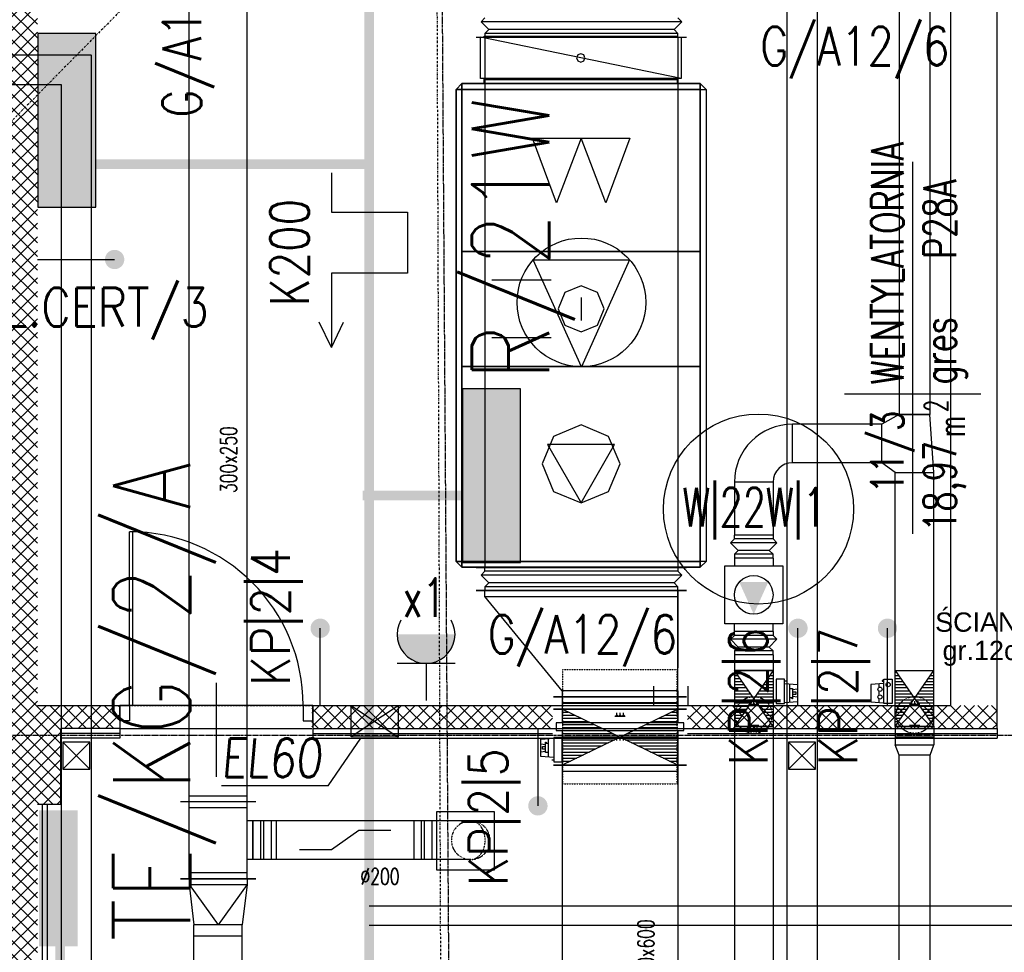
# Model space of a CAD drawing. Header units: inches. Extents: x -145354 to -97635, y 38777 to 78670.
# Tile 187 of 231: x -139181 to -138671, y 68956 to 69439. Entities that reach past the tile are written whole.
import ezdxf
from ezdxf.enums import TextEntityAlignment as Align

# ---------------------------------------------------------------- set-up
doc = ezdxf.new("R2010")
doc.units = ezdxf.units.IN
doc.header["$MEASUREMENT"] = 0
for name, pattern in [('CENTER', [2, 1.25, -0.25, 0.25, -0.25]), ('DASHDOT', [1, 0.5, -0.25, 0, -0.25]), ('DASHED', [0.75, 0.5, -0.25]), ('DASHED2', [0.375, 0.25, -0.125]), ('HIDDEN', [0.375, 0.25, -0.125])]:
    doc.linetypes.add(name, pattern=pattern)
doc.layers.get('0').update_dxf_attribs({"color": 101})
for name, color, linetype in [('Drz---drzwi', 5, 'Continuous'), ('E-OPIS_POM', 6, 'Continuous'), ('E35', 6, 'Continuous'), ('E50', 3, 'Continuous'), ('E50_kor', 3, 'Continuous'), ('E90_kor', 6, 'Continuous'), ('E_kp', 6, 'Continuous'), ('E_kp_opis', 6, 'Continuous'), ('Ins-went', 141, 'Continuous'), ('Os-osie glowne', 8, 'CENTER'), ('Sc-cegla pelna', 32, 'Continuous'), ('Sc-drewno', 22, 'Continuous'), ('Sc-izolacja term-obrys', 132, 'Continuous'), ('Sc-izolacja term-styropian', 151, 'STYROPIAN-KA'), ('Sc-nad', 5, 'DASHED2'), ('W-idok nad', 5, 'DASHED2'), ('W-otwor-strop', 126, 'Continuous'), ('wiezba_istn', 135, 'Continuous')]:
    doc.layers.add(name, color=color, linetype=linetype)
doc.layers.add('ha_sc_proj', color=251, linetype='Continuous', lineweight=13)
doc.styles.add('KA wymiar', font='romans.shx', dxfattribs={"width": 0.6})
doc.styles.add('ROMANS', font='romans', dxfattribs={"width": 0.85})
doc.styles.add('tab-bud$0$ROMANS', font='romans', dxfattribs={"width": 0.7})
doc.styles.add('TYTUL2', font='ARIAL.TTF')
doc.linetypes.add('BATTING', pattern='A,0.0001,-0.1,[134,ltypeshp.shx,S=0.1,R=0,X=-0.1,Y=0],-0.2,[134,ltypeshp.shx,S=0.1,R=180,X=0.1,Y=0],-0.1', length=0.4001)
doc.linetypes.add('STYROPIAN-KA', pattern='A,0.0001,-0.1,[135,ltypeshp.shx,S=0.1,R=0,X=-0.1,Y=0],0,[135,ltypeshp.shx,S=0.1,R=180,X=0.1,Y=0],-0.1', length=0.2001)
pattern_1 = [(45, (367.1234, 7e-06), (-3.5355339, 3.5355339), []), (135, (367.1234, 7e-06), (-3.5355339, -3.5355339), [])]

# ---------------------------------------------------------------- blocks, each defined once
blk = doc.blocks.new('pow')
for p, q in [((0, 0.5229), (0, -0.5229)), ((-1.0753, 0), (1.7797, 0))]:
    blk.add_line(p, q)
at = {"style": 'KA wymiar', "width": 0.6}
for s, height, p in [('2', 0.18, (-0.1392, -0.2698)), ('m', 0.21, (-0.3332, -0.401))]:
    blk.add_text(s, height=height, dxfattribs=at).set_placement(p)
at = {"style": 'KA wymiar'}
for tag, width, p in [('01', 0.7, (-0.1311, 0.0844)), ('000.00', 0.6, (-0.3636, -0.401))]:
    blk.add_attdef(tag, text='', height=0.3, dxfattribs=dict(at, width=width)).set_placement(p, align=Align.RIGHT)
blk.add_attdef('POMIESZCZENIE', (0.0709, 0.0844), '', height=0.3, dxfattribs=at)
at = {"style": 'KA wymiar', "width": 0.8}
blk.add_attdef('POSADZKA', (0.0709, -0.401), '', height=0.3, dxfattribs=at)
blk = doc.blocks.new('g2')
at = {"layer": 'E35'}
blk.add_line((15, 19.27), (-15, 19.27), dxfattribs=at)
blk.add_arc((0, 34.27), 15, 150, 30, dxfattribs=at)
at = {"layer": 'E50'}
blk.add_line((0, 19.27), (0, 0), dxfattribs=at)
blk = doc.blocks.new('_0630_DRZWI_90')
at = {"ltscale": 7}
for p, q in [((5, 8), (5, 98)), ((6.8, 8), (6.8, 97.98))]:
    blk.add_line(p, q, dxfattribs=at)
at = {"ltscale": 25}
for p, q in [((50, 19.7), (50, -28.9)), ((5, 8), (0, 8)), ((0, 8), (5, 8)), ((0, 0), (0, 8)), ((95, 8), (5, 8)), ((5, 8), (5, 0)), ((95, 8), (95, 0)), ((100, 8), (95, 8)), ((100, 0), (100, 8)), ((5, 0), (0, 0)), ((5, 0), (0, 0)), ((95, 0), (100, 0)), ((95, 0), (100, 0))]:
    blk.add_line(p, q, dxfattribs=at)
at = {"ltscale": 7}
blk.add_arc((5, 8), 90, 0, 90, dxfattribs=at)
blk = doc.blocks.new('*U2421')
at = {"linetype": 'Continuous'}
h = blk.add_hatch(dxfattribs=at)
h.set_pattern_fill('LINE', color=4, scale=127, angle=90, style=0)
h.paths.add_polyline_path([(-145, -300), (145, -300), (-145, 300), (145, 300)])
at = {"color": 1, "linetype": 'Continuous', "lineweight": -2}
for p, q in [((-145, -345), (-145, 345)), ((145, 345), (145, -345)), ((-110, 18), (-126.028, 18)), ((-110, 1), (-126.028, 1)), ((-110, 18), (-114.916, 22.916)), ((-110, 18), (-114.916, 13.084)), ((-110, 1), (-114.916, 5.916)), ((-110, 1), (-114.916, -3.916)), ((-110, -26.5), (-110, 26.776)), ((0, 26.5), (0, -26.776)), ((0, 16), (4.916, 20.916)), ((0, 16), (16.028, 16)), ((0, 16), (4.916, 11.084)), ((0, -1), (4.916, 3.916)), ((-110, -16), (-126.028, -16)), ((-110, -16), (-114.916, -11.084)), ((-110, -16), (-114.916, -20.916)), ((0, -1), (16.028, -1)), ((0, -1), (4.916, -5.916)), ((0, -18), (4.916, -13.084)), ((0, -18), (16.028, -18)), ((0, -18), (4.916, -22.916))]:
    blk.add_line(p, q, dxfattribs=at)
at = {"color": 0, "linetype": 'ByBlock', "lineweight": -2}
for p, q in [((-35, 330), (-75, 330)), ((-75, 330), (-75, -330)), ((-35, -330), (-35, 330)), ((-145, 300), (-75, 300)), ((-35, 300), (145, 300)), ((-145, -300), (-75, -300)), ((-35, -300), (145, -300)), ((-75, -330), (-35, -330))]:
    blk.add_line(p, q, dxfattribs=at)
at = {"color": 4, "linetype": 'DASHED'}
for p, q in [((240.5, 295.5), (-350.5, 295.5)), ((-350.5, -295.5), (-350.5, 295.5)), ((240.5, -295.5), (240.5, 295.5)), ((240.5, -295.5), (-350.5, -295.5))]:
    blk.add_line(p, q, dxfattribs=at)
at = {"color": 4, "linetype": 'Continuous'}
for p, q in [((-145, 300), (145, -300)), ((145, 300), (-145, -300)), ((127.5, -300), (1.5, -300)), ((1.5, -300), (1.5, -343)), ((127.5, -343), (127.5, -300)), ((1.5, -343), (127.5, -343)), ((10.5, -410), (4.5, -343)), ((105.5, -343), (99.5, -410)), ((117.5, -352), (117.5, -343)), ((119.5, -352), (117.5, -352)), ((119.5, -343), (119.5, -352)), ((103.082, -370), (6.918, -370)), ((25.079, -385.5), (25.079, -382.5)), ((25.079, -382.5), (31, -382.5)), ((79, -385.5), (25.079, -385.5)), ((31, -382.5), (31, -370)), ((34.979, -410), (38.326, -385.5)), ((48.5, -402), (48.5, -385.5)), ((61.5, -402), (48.5, -402)), ((61.5, -385.5), (61.5, -402)), ((75.021, -410), (71.674, -385.5)), ((79, -370), (79, -385.5)), ((99.5, -410), (10.5, -410))]:
    blk.add_line(p, q, dxfattribs=at)
blk = doc.blocks.new('centrala')
at = {"layer": 'Ins-went'}
for p, q in [((113.6, 2.6), (9.6, 24.1)), ((-3, -3), (0, 0)), ((0, 0), (123.5, 0)), ((123.5, 0), (126.5, -3)), ((-3, -247.5), (-3, -3)), ((126.5, -3), (126.5, -247.5)), ((36.58, -28.17), (86.92, -28.17)), ((49, -61.73), (36.58, -28.17)), ((61.75, -28.17), (49, -61.73)), ((74.5, -61.73), (61.75, -28.17)), ((86.92, -28.17), (74.5, -61.73)), ((46.31, -101.8), (15.44, -101.8)), ((61.75, -110.74), (61.75, -122.66)), ((46.31, -131.6), (15.44, -131.6)), ((79.12, -186.9), (44.38, -186.9)), ((44.38, -186.9), (61.75, -217.2)), ((61.75, -217.2), (79.12, -186.9)), ((0, -250.5), (-3, -247.5)), ((126.5, -247.5), (123.5, -250.5)), ((123.5, -250.5), (0, -250.5))]:
    blk.add_line(p, q, dxfattribs=at)
for points in [[(113.6, 24.1, 0), (113.6, 2.6, 0), (9.6, 2.6, 0), (9.6, 24.1, 0)], [(61.6, 11.2, 0), (63.12, 11.83, 0), (63.75, 13.35, 0), (63.12, 14.87, 0), (61.6, 15.5, 0), (60.08, 14.87, 0), (59.45, 13.35, 0), (60.08, 11.83, 0)], [(-3, -3, 0), (0, -3, 0), (0, 0, 0)], [(0, 0, 0), (0, -3, 0), (123.5, -3, 0), (123.5, 0, 0)], [(123.5, 0, 0), (123.5, -3, 0), (126.5, -3, 0)], [(-3, -247.5, 0), (0, -247.5, 0), (0, -3, 0), (-3, -3, 0)], [(0, -247.5, 0), (123.5, -247.5, 0), (123.5, -3, 0), (0, -3, 0)], [(0, -3, 0), (123.5, -3, 0), (123.5, -86.9, 0), (0, -86.9, 0)], [(126.5, -247.5, 0), (123.5, -247.5, 0), (123.5, -3, 0), (126.5, -3, 0)], [(0, -86.9, 0), (123.5, -86.9, 0), (123.5, -146.5, 0), (0, -146.5, 0)], [(61.75, -128.62, 0), (70.18, -125.13, 0), (73.67, -116.7, 0), (70.18, -108.27, 0), (61.75, -104.78, 0), (53.32, -108.27, 0), (49.83, -116.7, 0), (53.32, -125.13, 0)], [(0, -146.5, 0), (123.5, -146.5, 0), (123.5, -247.5, 0), (0, -247.5, 0)], [(61.75, -217.2, 0), (76.03, -211.28, 0), (81.95, -197, 0), (76.03, -182.72, 0), (61.75, -176.8, 0), (47.47, -182.72, 0), (41.55, -197, 0), (47.47, -211.28, 0)], [(0, -250.5, 0), (0, -247.5, 0), (-3, -247.5, 0)], [(0, -250.5, 0), (123.5, -250.5, 0), (123.5, -247.5, 0), (0, -247.5, 0)], [(126.5, -247.5, 0), (123.5, -247.5, 0), (123.5, -250.5, 0)]]:
    blk.add_polyline3d(points, close=True, dxfattribs=at)
for points in [[(11.6, 24.1, 0), (11.6, 24.6, 0), (111.6, 24.6, 0), (111.6, 24.1, 0)], [(111.6, 2.6, 0), (111.6, 2.1, 0), (11.6, 2.1, 0), (11.6, 2.6, 0)], [(11.6, 0, 0), (11.6, 2.1, 0), (111.6, 2.1, 0), (111.6, 0, 0)], [(111.9, -250.5, 0), (111.9, -252.6, 0), (11.9, -252.6, 0), (11.9, -250.5, 0)]]:
    blk.add_polyline3d(points, dxfattribs=at)
blk = doc.blocks.new('*U2426')
at = {"linetype": 'Continuous'}
h = blk.add_hatch(dxfattribs=at)
h.set_pattern_fill('LINE', color=4, scale=127, angle=90, style=0)
h.paths.add_polyline_path([(145, 100), (-145, -100), (145, -100), (-145, 100)])
at = {"color": 4, "linetype": 'Continuous'}
for p, q in [((-16.5, 226), (-22.5, 159)), ((72.5, 226), (-16.5, 226)), ((78.5, 159), (72.5, 226)), ((-25.5, 116), (-25.5, 159)), ((-25.5, 159), (100.5, 159)), ((-0.742, 186), (-20.742, 186)), ((39.388, 186), (16.612, 186)), ((76.082, 186), (56.742, 186)), ((92.5, 168), (90.5, 168)), ((90.5, 168), (90.5, 159)), ((92.5, 159), (92.5, 168)), ((100.5, 159), (100.5, 116)), ((100.5, 116), (-25.5, 116)), ((-145, 100), (145, -100)), ((145, 100), (-145, -100))]:
    blk.add_line(p, q, dxfattribs=at)
at = {"color": 1, "linetype": 'Continuous', "lineweight": -2}
for p, q in [((-145, -100), (-145, 100)), ((145, 100), (145, -100)), ((-140, 18), (-156.028, 18)), ((-140, 1), (-156.028, 1)), ((-140, 18), (-144.916, 22.916)), ((-140, 18), (-144.916, 13.084)), ((-140, 1), (-144.916, 5.916)), ((-140, 1), (-144.916, -3.916)), ((-140, -26.5), (-140, 26.776)), ((-30, 26.5), (-30, -26.776)), ((-30, 16), (-25.084, 20.916)), ((-30, 16), (-13.972, 16)), ((-30, 16), (-25.084, 11.084)), ((-30, -1), (-25.084, 3.916)), ((-140, -16), (-156.028, -16)), ((-140, -16), (-144.916, -11.084)), ((-140, -16), (-144.916, -20.916)), ((-30, -1), (-13.972, -1)), ((-30, -1), (-25.084, -5.916)), ((-30, -18), (-25.084, -13.084)), ((-30, -18), (-13.972, -18)), ((-30, -18), (-25.084, -22.916))]:
    blk.add_line(p, q, dxfattribs=at)
at = {"color": 0, "linetype": 'ByBlock', "lineweight": -2}
for p, q in [((-145, 100), (-145, -100)), ((-145, 100), (145, 100)), ((145, 100), (145, -100)), ((-145, -100), (145, -100))]:
    blk.add_line(p, q, dxfattribs=at)
at = {"color": 4, "linetype": 'Continuous'}
for centre in [(7.935, 179.239), (48.065, 179.239), (71.996, 137)]:
    blk.add_circle(centre, 11, dxfattribs=at)
at = {"color": 4, "linetype": 'DASHED'}
blk.add_circle((-85, 0), 95.5, dxfattribs=at)
blk = doc.blocks.new('*U2427')
at = {"linetype": 'Continuous'}
h = blk.add_hatch(dxfattribs=at)
h.set_pattern_fill('LINE', color=4, scale=127, angle=90, style=0)
h.paths.add_polyline_path([(145, 100), (-145, -100), (145, -100), (-145, 100)])
at = {"color": 4, "linetype": 'Continuous'}
for p, q in [((-78.5, 159), (-72.5, 226)), ((-72.5, 226), (16.5, 226)), ((-48.021, 226), (-44.674, 201.5)), ((-34.5, 201.5), (-34.5, 218)), ((-34.5, 218), (-21.5, 218)), ((-21.5, 218), (-21.5, 201.5)), ((-7.979, 226), (-11.326, 201.5)), ((16.5, 226), (22.5, 159)), ((25.5, 159), (-100.5, 159)), ((-100.5, 159), (-100.5, 116)), ((-92.5, 159), (-92.5, 168)), ((-92.5, 168), (-90.5, 168)), ((-90.5, 168), (-90.5, 159)), ((-76.082, 186), (20.082, 186)), ((-52, 186), (-52, 201.5)), ((-52, 201.5), (1.921, 201.5)), ((1.921, 198.5), (-4, 198.5)), ((-4, 198.5), (-4, 186)), ((1.921, 201.5), (1.921, 198.5)), ((25.5, 116), (25.5, 159)), ((-100.5, 116), (25.5, 116)), ((-145, 100), (145, -100)), ((145, 100), (-145, -100))]:
    blk.add_line(p, q, dxfattribs=at)
at = {"color": 1, "linetype": 'Continuous', "lineweight": -2}
for p, q in [((-145, -100), (-145, 100)), ((145, 100), (145, -100)), ((30, 18), (13.972, 18)), ((30, 1), (13.972, 1)), ((30, 18), (25.084, 22.916)), ((30, 18), (25.084, 13.084)), ((30, 1), (25.084, 5.916)), ((30, 1), (25.084, -3.916)), ((30, -26.5), (30, 26.776)), ((140, 26.5), (140, -26.776)), ((140, 16), (144.916, 20.916)), ((140, 16), (156.028, 16)), ((140, 16), (144.916, 11.084)), ((140, -1), (144.916, 3.916)), ((30, -16), (13.972, -16)), ((30, -16), (25.084, -11.084)), ((30, -16), (25.084, -20.916)), ((140, -1), (156.028, -1)), ((140, -1), (144.916, -5.916)), ((140, -18), (144.916, -13.084)), ((140, -18), (156.028, -18)), ((140, -18), (144.916, -22.916))]:
    blk.add_line(p, q, dxfattribs=at)
at = {"color": 0, "linetype": 'ByBlock', "lineweight": -2}
for p, q in [((-145, 100), (-145, -100)), ((-145, 100), (145, 100)), ((145, 100), (145, -100)), ((-145, -100), (145, -100))]:
    blk.add_line(p, q, dxfattribs=at)
at = {"color": 4, "linetype": 'DASHED'}
blk.add_circle((85, 0), 95.5, dxfattribs=at)

msp = doc.modelspace()

# ---------------------------------------------------------------- hatches: boundary and pattern name
at = {"layer": 'E35'}
msp.add_hatch(color=256, dxfattribs=at).paths.add_polyline_path([(-138985.46, 69120.3, 1), (-138955.46, 69120.3)])
at = {"layer": 'E50'}
for points in [[(-139141.58, 69431.64), (-139171.58, 69431.64), (-139171.58, 69341.64), (-139141.58, 69341.64)], [(-139141.58, 69431.64), (-139171.58, 69431.64), (-139171.58, 69341.64), (-139141.58, 69341.64)], [(-138921.58, 69247.55), (-138951.58, 69247.55), (-138951.58, 69157.55), (-138921.58, 69157.55)], [(-138921.58, 69247.55), (-138951.58, 69247.55), (-138951.58, 69157.55), (-138921.58, 69157.55)]]:
    msp.add_hatch(color=256, dxfattribs=at).paths.add_polyline_path(points)
at = {"layer": 'ha_sc_proj', "linetype": 'Continuous', "ltscale": 10}
h = msp.add_hatch(dxfattribs=at)
h.set_pattern_fill('ANSI37', color=256, scale=40, style=0)
h.set_pattern_definition(pattern_1)
h.paths.add_polyline_path([(-139207.82, 68865.49), (-139207.82, 68849.49), (-139171.82, 68849.49), (-139171.82, 69520.49), (-139196.67, 69520.49), (-139196.67, 69504.49), (-139187.82, 69504.49), (-139187.82, 68865.49)])
h.paths.add_polyline_path([(-139223.82, 68849.49), (-139223.82, 68865.49), (-139488.62, 68865.49), (-139488.62, 68849.49)])
h = msp.add_hatch(dxfattribs=at)
h.set_pattern_fill('ANSI37', color=256, scale=40, style=0)
h.set_pattern_definition(pattern_1)
h.paths.add_polyline_path([(-139129.64, 69083.53), (-139143.89, 69083.53), (-139143.89, 69071.53), (-139129.64, 69071.53)])
h.paths.add_polyline_path([(-139143.89, 69083.53), (-139159.39, 69083.53), (-139159.39, 69071.53), (-139143.89, 69071.53)])
h.paths.add_polyline_path([(-139159.39, 69083.53), (-139171.82, 69083.53), (-139171.82, 69032.37), (-139159.64, 69032.37), (-139159.64, 69071.53), (-139159.39, 69071.53)])
h = msp.add_hatch(dxfattribs=at)
h.set_pattern_fill('ANSI37', color=256, scale=40, style=0)
h.set_pattern_definition(pattern_1)
h.paths.add_polyline_path([(-138956.72, 69083.53), (-138959.64, 69083.53), (-138977.64, 69083.53), (-139029.64, 69083.53), (-139029.64, 69071.53), (-138956.72, 69071.53)])
h.paths.add_polyline_path([(-138904.98, 69083.53), (-138956.72, 69083.53), (-138956.72, 69071.53), (-138904.98, 69071.53)])
h.paths.add_polyline_path([(-138783.39, 69083.53), (-138834.98, 69083.53), (-138834.98, 69071.53), (-138783.39, 69071.53)])
h.paths.add_polyline_path([(-138725.38, 69083.53), (-138767.89, 69083.53), (-138767.89, 69071.53), (-138725.38, 69071.53)])
h.paths.add_polyline_path([(-138767.89, 69083.53), (-138783.39, 69083.53), (-138783.39, 69071.53), (-138767.89, 69071.53)])
h.paths.add_polyline_path([(-138709.38, 69083.53), (-138725.38, 69083.53), (-138725.38, 69071.53), (-138709.38, 69071.53)])
h.paths.add_polyline_path([(-138674.64, 69083.53), (-138709.38, 69083.53), (-138709.38, 69071.53), (-138674.64, 69071.53)])

# ---------------------------------------------------------------- linework, layer by layer
at = {"color": 4, "linetype": 'Continuous'}
for p, q in [((-138914.98, 69314.4, 2), (-138864.98, 69314.4, 2)), ((-138889.98, 69259.02, 2), (-138914.98, 69314.4, 2)), ((-138864.98, 69314.4, 2), (-138889.98, 69259.02, 2)), ((-138707.34, 69068.63, 2), (-138727.34, 69068.63, 2)), ((-138707.34, 69067.13, 2), (-138727.34, 69067.13, 2))]:
    msp.add_line(p, q, dxfattribs=at)
at = {"color": 1, "linetype": 'Continuous', "lineweight": -2}
for p, q in [((-138709.38, 69234.23, 2), (-138725.38, 69234.23, 2)), ((-138790.68, 69101.59, 2), (-138810.68, 69101.59, 2)), ((-138810.68, 69072.59, 2), (-138790.68, 69072.59, 2)), ((-138727.34, 69072.63, 2), (-138707.34, 69072.63, 2))]:
    msp.add_line(p, q, dxfattribs=at)
at = {"color": 4, "linetype": 'Continuous'}
msp.add_circle((-138889.98, 69292.35, 2), 33.33, dxfattribs=at)
at = {"layer": 'E35', "ltscale": 15}
for q in [(-139025.76, 69282.17), (-139013.28, 69282.17)]:
    msp.add_line((-139019.52, 69269), q, dxfattribs=at)
at = {"layer": 'E35'}
for p, q in [((-139009.23, 69083.53), (-138984.98, 69067.15)), ((-138984.98, 69083.41), (-139009.23, 69067.27))]:
    msp.add_line(p, q, dxfattribs=at)
at = {"layer": 'E35', "ltscale": 15}
msp.add_lwpolyline([(-139019.52, 69359.41), (-139019.52, 69339.09), (-138980.11, 69339.09), (-138980.11, 69307.47), (-139019.52, 69307.47), (-139019.52, 69269)], dxfattribs=at)
at = {"layer": 'E35'}
msp.add_lwpolyline([(-139009.23, 69083.53), (-138984.98, 69083.41), (-138984.98, 69067.15), (-139009.23, 69067.27)], close=True, dxfattribs=at)
msp.add_circle((-138798.22, 69185.26, 2), 49.24, dxfattribs=at)
at = {"layer": 'E50'}
for p, q in [((-139171.82, 69314.55), (-139131.82, 69314.55)), ((-138660, 68979.59), (-139000, 68979.59)), ((-138336.71, 68969.59), (-139000, 68969.59))]:
    msp.add_line(p, q, dxfattribs=at)
at = {"layer": 'E50', "const_width": 5}
for points in [[(-139000, 69443.78), (-139000, 67760)], [(-139000, 69363.96), (-139141.58, 69363.96)], [(-139003.22, 69192.33), (-138939.24, 69192.33)], [(-139160, 68960), (-139160, 68940), (-139000, 68940)]]:
    msp.add_lwpolyline(points, dxfattribs=at)
at = {"layer": 'E50'}
msp.add_lwpolyline([(-139171.58, 69431.64), (-139171.58, 69341.64), (-139141.58, 69341.64), (-139141.58, 69431.64)], close=True, dxfattribs=at)
msp.add_lwpolyline([(-139171.58, 69431.64), (-139171.58, 69341.64), (-139141.58, 69341.64), (-139141.58, 69431.64)], close=True, dxfattribs=at)
at = {"layer": 'E50', "const_width": 5}
msp.add_lwpolyline([(-139134.32, 69314.55, 1), (-139129.32, 69314.55, 1)], format="xyb", close=True, dxfattribs=at)
at = {"layer": 'E50', "elevation": 2}
msp.add_lwpolyline([(-138951.58, 69247.55), (-138951.58, 69157.55), (-138921.58, 69157.55), (-138921.58, 69247.55)], close=True, dxfattribs=at)
msp.add_lwpolyline([(-138951.58, 69247.55), (-138951.58, 69157.55), (-138921.58, 69157.55), (-138921.58, 69247.55)], close=True, dxfattribs=at)
at = {"layer": 'E50_kor', "const_width": 20}
msp.add_lwpolyline([(-139161.01, 68958.82), (-139161.01, 69029.23)], dxfattribs=at)
at = {"layer": 'E90_kor', "ltscale": 15}
for q in [(-139004.23, 69066.53), (-139076.39, 69041.95)]:
    msp.add_line((-139021.16, 69041.95), q, dxfattribs=at)
at = {"layer": 'E_kp'}
for p, q in [((-139025.32, 69083.53), (-139025.32, 69123.53)), ((-138777.76, 69083.53), (-138777.76, 69123.53)), ((-138731.37, 69083.53, -2), (-138731.37, 69123.53, -2)), ((-138912.51, 69071.53), (-138912.51, 69031.53))]:
    msp.add_line(p, q, dxfattribs=at)
at = {"layer": 'E_kp', "const_width": 5}
for points in [[(-139027.82, 69123.53, -1), (-139022.82, 69123.53, -1)], [(-138780.26, 69123.53, -1), (-138775.26, 69123.53, -1)], [(-138915.01, 69031.53, 1), (-138910.01, 69031.53, 1)]]:
    msp.add_lwpolyline(points, format="xyb", close=True, dxfattribs=at)
at = {"layer": 'E_kp', "const_width": 5, "elevation": -2}
msp.add_lwpolyline([(-138733.87, 69123.53, -1), (-138728.87, 69123.53, -1)], format="xyb", close=True, dxfattribs=at)
at = {"layer": 'E_kp'}
msp.add_solid([(-138868.93, 69065.96, -2), (-138869.24, 69066.51, -2), (-138868.77, 69066.09, -2)], dxfattribs=at)
at = {"layer": 'Ins-went', "linetype": 'DASHED', "ltscale": 0.6}
for p, q in [((-139093.21, 69033.75, 2), (-139093.21, 69673.15, 2)), ((-139063.21, 69033.75, 2), (-139063.21, 69673.15, 2)), ((-139090.71, 67876.65, 2), (-139090.71, 68969.95, 2)), ((-139065.71, 67876.65, 2), (-139065.71, 68969.95, 2))]:
    msp.add_line(p, q, dxfattribs=at)
at = {"layer": 'Ins-went'}
for p, q in [((-138725.38, 69552.79, -48094.79), (-138725.38, 69234.23, 2)), ((-138709.38, 69552.79, -48094.79), (-138709.38, 69234.23, 2)), ((-138941.98, 69437.65, 2), (-138939.98, 69439.65, 2)), ((-138837.98, 69437.65, 2), (-138941.98, 69437.65, 2)), ((-138937.98, 69433.65, 2), (-138941.98, 69437.65, 2)), ((-138837.98, 69437.65, 2), (-138841.98, 69433.65, 2)), ((-138839.98, 69439.65, 2), (-138837.98, 69437.65, 2)), ((-138939.98, 69431.65, 2), (-138937.98, 69433.65, 2)), ((-138839.98, 69431.65, 2), (-138939.98, 69431.65, 2)), ((-138939.98, 69431.65, 2), (-138939.98, 69429.65, 2)), ((-138841.98, 69433.65, 2), (-138937.98, 69433.65, 2)), ((-138841.98, 69433.65, 2), (-138839.98, 69431.65, 2)), ((-138839.98, 69429.65, 2), (-138839.98, 69431.65, 2)), ((-138944.48, 69429.65, 2), (-138835.48, 69429.65, 2)), ((-138939.98, 69429.65, 2), (-138939.98, 69155.05, 2)), ((-138839.98, 69429.65, 2), (-138839.98, 69155.05, 2)), ((-138725.38, 69234.23, 2), (-138734.38, 69229.23, 2)), ((-138725.38, 69234.23, 2), (-138709.38, 69234.23, 2)), ((-138707.38, 69204.23, 2), (-138709.38, 69234.23, 2)), ((-138780.68, 69209.23, 2), (-138780.68, 69229.23, 2)), ((-138734.38, 69229.23, 2), (-138780.68, 69229.23, 2)), ((-138734.38, 69209.23, 2), (-138734.38, 69229.23, 2)), ((-138734.38, 69209.23, 2), (-138780.68, 69209.23, 2)), ((-138727.38, 69204.23, 2), (-138734.38, 69209.23, 2)), ((-138727.34, 69204.23, 2), (-138707.34, 69204.23, 2)), ((-138727.34, 69101.63, 2), (-138727.34, 69204.23, 2)), ((-138707.34, 69101.63, 2), (-138707.34, 69204.23, 2)), ((-138790.68, 69199.23, 2), (-138810.68, 69199.23, 2)), ((-138810.68, 69199.23, 2), (-138810.68, 69171.83, 2)), ((-138790.68, 69199.23, 2), (-138790.68, 69171.83, 2)), ((-138790.68, 69171.83, 2), (-138810.68, 69171.83, 2)), ((-138810.68, 69169.83, 2), (-138810.68, 69171.83, 2)), ((-138790.68, 69171.83, 2), (-138790.68, 69169.83, 2)), ((-138812.68, 69167.83, 2), (-138810.68, 69169.83, 2)), ((-138788.68, 69167.83, 2), (-138812.68, 69167.83, 2)), ((-138808.68, 69163.83, 2), (-138812.68, 69167.83, 2)), ((-138790.68, 69169.83, 2), (-138810.68, 69169.83, 2)), ((-138788.68, 69167.83, 2), (-138792.68, 69163.83, 2)), ((-138790.68, 69169.83, 2), (-138788.68, 69167.83, 2)), ((-138810.68, 69161.83, 2), (-138808.68, 69163.83, 2)), ((-138790.68, 69161.83, 2), (-138810.68, 69161.83, 2)), ((-138810.68, 69161.83, 2), (-138810.68, 69159.83, 2)), ((-138792.68, 69163.83, 2), (-138808.68, 69163.83, 2)), ((-138792.68, 69163.83, 2), (-138790.68, 69161.83, 2)), ((-138790.68, 69159.83, 2), (-138790.68, 69161.83, 2)), ((-138790.68, 69159.83, 2), (-138810.68, 69159.83, 2)), ((-138810.68, 69159.8, 2), (-138810.68, 69155.8, 2)), ((-138790.68, 69159.8, 2), (-138790.68, 69155.8, 2)), ((-138835.48, 69155.05, 2), (-138944.48, 69155.05, 2)), ((-138944.48, 69155.05, 2), (-138835.48, 69155.05, 2)), ((-138941.98, 69151.05, 2), (-138939.98, 69153.05, 2)), ((-138837.98, 69151.05, 2), (-138941.98, 69151.05, 2)), ((-138937.98, 69147.05, 2), (-138941.98, 69151.05, 2)), ((-138939.98, 69153.05, 2), (-138939.98, 69155.05, 2)), ((-138839.98, 69153.05, 2), (-138939.98, 69153.05, 2)), ((-138837.98, 69151.05, 2), (-138841.98, 69147.05, 2)), ((-138839.98, 69155.05, 2), (-138839.98, 69153.05, 2)), ((-138839.98, 69153.05, 2), (-138837.98, 69151.05, 2)), ((-138815.68, 69125.8, 2), (-138815.68, 69155.8, 2)), ((-138815.68, 69155.8, 2), (-138785.68, 69155.8, 2)), ((-138785.68, 69155.8, 2), (-138785.68, 69125.8, 2)), ((-138939.98, 69145.05, 2), (-138937.98, 69147.05, 2)), ((-138841.98, 69147.05, 2), (-138937.98, 69147.05, 2)), ((-138841.98, 69147.05, 2), (-138839.98, 69145.05, 2)), ((-138835.48, 69143.05, 2), (-138944.48, 69143.05, 2)), ((-138944.48, 69143.05, 2), (-138835.48, 69143.05, 2)), ((-138839.98, 69145.05, 2), (-138939.98, 69145.05, 2)), ((-138939.98, 69145.05, 2), (-138939.98, 69143.05, 2)), ((-138939.98, 69140.05, 2), (-138939.98, 69143.05, 2)), ((-138839.98, 69143.05, 2), (-138839.98, 69145.05, 2)), ((-138839.98, 69143.05, 2), (-138839.98, 69103.05, 2)), ((-138839.98, 69140.05, 2), (-138839.98, 69143.05, 2)), ((-138939.98, 69140.05, 2), (-138839.98, 69140.05, 2)), ((-138899.98, 69091.05, 2), (-138939.98, 69140.05, 2)), ((-138839.98, 69091.05, 2), (-138839.98, 69140.05, 2)), ((-138785.68, 69125.8, 2), (-138815.68, 69125.8, 2)), ((-138810.68, 69121.8, 2), (-138810.68, 69125.8, 2)), ((-138790.68, 69121.8, 2), (-138790.68, 69125.8, 2)), ((-138790.68, 69121.8, 2), (-138810.68, 69121.8, 2)), ((-138810.68, 69119.8, 2), (-138810.68, 69121.8, 2)), ((-138790.68, 69121.8, 2), (-138790.68, 69119.8, 2)), ((-138812.68, 69117.8, 2), (-138810.68, 69119.8, 2)), ((-138788.68, 69117.8, 2), (-138812.68, 69117.8, 2)), ((-138808.68, 69113.8, 2), (-138812.68, 69117.8, 2)), ((-138790.68, 69119.8, 2), (-138810.68, 69119.8, 2)), ((-138788.68, 69117.8, 2), (-138792.68, 69113.8, 2)), ((-138790.68, 69119.8, 2), (-138788.68, 69117.8, 2)), ((-138810.68, 69111.8, 2), (-138808.68, 69113.8, 2)), ((-138790.68, 69111.8, 2), (-138810.68, 69111.8, 2)), ((-138810.68, 69111.8, 2), (-138810.68, 69109.8, 2)), ((-138792.68, 69113.8, 2), (-138808.68, 69113.8, 2)), ((-138792.68, 69113.8, 2), (-138790.68, 69111.8, 2)), ((-138790.68, 69109.8, 2), (-138790.68, 69111.8, 2)), ((-138790.68, 69109.8, 2), (-138810.68, 69109.8, 2)), ((-138810.68, 69109.79, 2), (-138810.68, 69101.59, 2)), ((-138790.68, 69109.79, 2), (-138790.68, 69101.59, 2)), ((-138839.98, 69091.05, 2), (-138899.98, 69091.05, 2)), ((-138899.98, 69091.05, 2), (-138899.98, 69088.05, 2)), ((-138839.98, 69091.05, 2), (-138839.98, 69088.05, 2)), ((-138835.48, 69088.05, 2), (-138904.48, 69088.05, 2)), ((-138904.48, 69088.05, 2), (-138835.48, 69088.05, 2)), ((-138899.98, 69088.05, 2), (-138899.98, 69081.55, 2)), ((-138899.98, 69085.05, 2), (-138839.98, 69085.05, 2)), ((-138839.98, 69084.55, 2), (-138899.98, 69084.55, 2)), ((-138839.98, 69088.05, 2), (-138839.98, 69081.55, 2)), ((-138835.48, 69081.55, 2), (-138904.48, 69081.55, 2)), ((-138810.68, 69072.59, 2), (-138810.68, 68817.89, 2)), ((-138790.68, 69072.59, 2), (-138790.68, 68817.89, 2)), ((-138727.34, 69072.63, 2), (-138727.34, 69063.13, 2)), ((-138707.34, 69072.63, 2), (-138707.34, 69063.13, 2)), ((-138727.34, 69063.16, 2), (-138707.34, 69063.16, 2)), ((-138725.34, 69057.86, 2), (-138727.34, 69063.16, 2)), ((-138709.34, 69057.86, 2), (-138707.34, 69063.16, 2)), ((-138709.34, 69057.86, 2), (-138725.34, 69057.86, 2)), ((-138725.34, 68691.26, 2), (-138725.34, 69057.86, 2)), ((-138709.34, 68691.26, 2), (-138709.34, 69057.86, 2)), ((-138904.48, 69052.57, 2), (-138835.48, 69052.57, 2)), ((-138899.98, 69052.57, 2), (-138899.98, 68852.87, 2)), ((-138899.98, 69049.57, 2), (-138839.98, 69049.57, 2)), ((-138839.98, 69052.57, 2), (-138839.98, 68852.87, 2)), ((-139097.71, 69033.75, 2), (-139058.71, 69033.75, 2)), ((-139093.21, 69036.75, 2), (-139063.21, 69036.75, 2)), ((-139093.21, 69030.75, 2), (-139063.21, 69030.75, 2)), ((-139060.21, 69023.75, 2), (-139060.21, 69003.75, 2)), ((-139060.21, 69003.75, 2), (-139060.21, 69023.75, 2)), ((-139056.21, 69023.75, 2), (-139056.21, 69003.75, 2)), ((-139054.71, 69023.75, 2), (-139054.71, 69003.75, 2)), ((-139050.71, 69023.75, 2), (-139050.71, 69003.72, 2)), ((-139047.93, 69003.72), (-139047.93, 69023.72)), ((-138976.83, 69023.72), (-138976.83, 69003.72)), ((-138972.83, 69003.72), (-138972.83, 69023.72)), ((-138971.33, 69003.72), (-138971.33, 69023.72)), ((-138967.33, 69003.72), (-138967.33, 69023.72)), ((-139097.71, 68993.75, 2), (-139058.71, 68993.75, 2)), ((-139058.71, 68993.75, 2), (-139097.71, 68993.75, 2)), ((-139063.21, 68996.75, 2), (-139093.21, 68996.75, 2)), ((-139093.21, 68990.75, 2), (-139063.21, 68990.75, 2)), ((-139093.21, 68990.75, 2), (-139090.71, 68969.95, 2)), ((-139093.21, 68990.75, 2), (-139078.21, 68969.95, 2)), ((-139063.21, 68990.75, 2), (-139078.21, 68969.95, 2)), ((-139063.21, 68990.75, 2), (-139065.71, 68969.95, 2)), ((-139065.71, 68969.95, 2), (-139090.71, 68969.95, 2)), ((-139065.71, 68963.95, 2), (-139090.71, 68963.95, 2))]:
    msp.add_line(p, q, dxfattribs=at)
at = {"layer": 'Ins-went', "linetype": 'DASHED', "ltscale": 0.4}
for p, q in [((-139093.21, 68993.75, 2), (-139093.21, 69033.75, 2)), ((-139063.21, 68993.75, 2), (-139063.21, 69033.75, 2)), ((-139032.93, 69023.72), (-139063.21, 69023.72)), ((-138952.33, 69023.72), (-139032.93, 69023.72)), ((-138947.33, 69003.72), (-139063.21, 69003.72)), ((-139093.21, 68993.75, 2), (-139093.21, 68990.75, 2)), ((-139063.21, 68993.75, 2), (-139063.21, 68990.75, 2))]:
    msp.add_line(p, q, dxfattribs=at)
at = {"layer": 'Ins-went', "linetype": 'Continuous'}
for p, q in [((-139005.27, 69018.72), (-139019.49, 69008.72)), ((-138988.68, 69018.72), (-139005.27, 69018.72)), ((-139019.49, 69008.72), (-139036.08, 69008.72))]:
    msp.add_line(p, q, dxfattribs=at)
at = {"layer": 'Ins-went'}
msp.add_lwpolyline([(-138852.64, 69093.53), (-138852.64, 69083.53), (-138834.64, 69083.53), (-138834.64, 69093.53)], dxfattribs=at)
msp.add_circle((-138800.68, 69140.8, 2), 10, dxfattribs=at)
for radius in [30, 10]:
    msp.add_arc((-138780.68, 69199.23, 2), radius, 90, 180, dxfattribs=at)
at = {"layer": 'Ins-went', "linetype": 'DASHED2', "ltscale": 0.3}
for ratio, start_param, end_param in [(1, 3.141593, 6.283185), (0.75, 0, 3.141593), (1, 0, 3.141593)]:
    msp.add_ellipse((-138947.33, 69013.72), major_axis=(0, -10), ratio=ratio, start_param=start_param, end_param=end_param, dxfattribs=at)
at = {"layer": 'Ins-went'}
msp.add_solid([(-138793.18, 69147.42, 2), (-138800.68, 69130.8, 2), (-138808.18, 69147.42, 2)], dxfattribs=at)
at = {"layer": 'Os-osie glowne'}
for p, q in [((-138941.85, 66437.11), (-138969.06, 70509.53)), ((-143172.44, 69068.12), (-137983.92, 69068.12))]:
    msp.add_line(p, q, dxfattribs=at)
at = {"layer": 'Sc-cegla pelna'}
for p, q in [((-138698.64, 69278.46), (-138698.64, 69503.53)), ((-138698.64, 69083.53), (-138698.64, 69278.46)), ((-139171.82, 69083.53), (-139159.39, 69083.53)), ((-139159.39, 69083.53), (-139129.14, 69083.53)), ((-139029.14, 69083.53), (-139029.14, 69071.53)), ((-139159.64, 69032.37), (-139159.64, 69071.53)), ((-139171.82, 69032.37), (-139159.64, 69032.37))]:
    msp.add_line(p, q, dxfattribs=at)
for points in [[(-138674.64, 69278.46), (-138674.64, 69503.53)], [(-138698.64, 69278.46), (-138698.64, 69460.53)], [(-138674.64, 69071.53), (-138674.64, 69278.46)], [(-139129.14, 69083.53), (-139129.14, 69071.53), (-139159.39, 69071.53)], [(-139029.14, 69083.53), (-138783.39, 69083.53)], [(-138783.39, 69083.53), (-138698.64, 69083.53)], [(-139159.39, 69071.53), (-139159.64, 69071.53)], [(-139029.14, 69071.53), (-138783.39, 69071.53)], [(-138783.39, 69071.53), (-138674.64, 69071.53)]]:
    msp.add_lwpolyline(points, dxfattribs=at)
at = {"layer": 'Sc-drewno'}
for points in [[(-139144.64, 69064.53), (-139158.64, 69064.53), (-139158.64, 69050.53), (-139144.64, 69050.53), (-139144.64, 69064.53)], [(-138768.64, 69064.53), (-138782.64, 69064.53), (-138782.64, 69050.53), (-138768.64, 69050.53), (-138768.64, 69064.53)]]:
    msp.add_lwpolyline(points, dxfattribs=at)
at = {"layer": 'Sc-izolacja term-obrys'}
for p, q in [((-139129.14, 69071.53), (-139129.14, 69066.53)), ((-139029.14, 69071.53), (-139029.14, 69066.53)), ((-138674.64, 69071.53), (-138674.64, 69066.53)), ((-139166.82, 69032.37), (-139166.82, 68844.49))]:
    msp.add_line(p, q, dxfattribs=at)
for points in [[(-139129.14, 69066.53), (-139159.39, 69066.53)], [(-139029.14, 69066.53), (-138674.64, 69066.53)]]:
    msp.add_lwpolyline(points, dxfattribs=at)
at = {"layer": 'Sc-izolacja term-styropian', "linetype": 'BATTING', "ltscale": 0.12}
msp.add_line((-139169.32, 69032.37), (-139169.32, 68846.99), dxfattribs=at)
for points in [[(-139129.14, 69069.03), (-139159.39, 69069.03)], [(-139029.14, 69069.03), (-138904.98, 69069.03)], [(-138834.98, 69069.03), (-138674.64, 69069.03)]]:
    msp.add_lwpolyline(points, dxfattribs=at)
at = {"layer": 'Sc-nad', "ltscale": 4}
msp.add_line((-139129.14, 69083.53), (-139029.64, 69083.53), dxfattribs=at)
at = {"layer": 'Sc-nad'}
msp.add_line((-139129.14, 69071.53), (-139029.64, 69071.53), dxfattribs=at)
at = {"layer": 'W-idok nad', "color": 5, "linetype": 'DASHDOT', "ltscale": 2}
for p, q in [((-138380, 70202.53), (-139550.47, 69015.93)), ((-138956.72, 67265.86), (-138965.23, 69609.23))]:
    msp.add_line(p, q, dxfattribs=at)
at = {"layer": 'W-otwor-strop', "linetype": 'Continuous', "elevation": -2}
msp.add_lwpolyline([(-138964.99, 68998.43), (-138934.99, 68998.43), (-138934.99, 69028.43), (-138964.99, 69028.43)], close=True, dxfattribs=at)
at = {"layer": 'wiezba_istn', "linetype": 'HIDDEN'}
for points in [[(-142356.16, 68705.41), (-142356.16, 69793.89), (-138767.89, 69796.95), (-138767.89, 68595.15)], [(-138783.39, 68595.15), (-138783.39, 69781.43), (-142340.66, 69778.4), (-142340.66, 68705.41)], [(-141980.16, 69418.21), (-139143.89, 69420.63), (-139143.89, 67121.53), (-138783.39, 67121.53), (-138783.39, 68595.15)], [(-138767.89, 68595.15), (-138767.89, 67106.53), (-139159.39, 67106.53), (-139159.39, 69405.11), (-141964.66, 69402.72)]]:
    msp.add_lwpolyline(points, dxfattribs=at)
at = {"layer": 'wiezba_istn', "linetype": 'Continuous', "ltscale": 10}
for points in [[(-139144.64, 69064.53), (-139158.64, 69050.53)], [(-139158.64, 69064.53), (-139144.64, 69050.53)], [(-138768.64, 69064.53), (-138782.64, 69050.53)], [(-138782.64, 69064.53), (-138768.64, 69050.53)]]:
    msp.add_lwpolyline(points, dxfattribs=at)

# ---------------------------------------------------------------- block references
at = {"layer": 'Drz---drzwi'}
msp.add_blockref('_0630_DRZWI_90', (-139129.14, 69075.53), dxfattribs=at)
at = {"layer": 'E-OPIS_POM'}
ref = msp.add_blockref('pow', (-138718.3, 69245.03), dxfattribs=dict(at, xscale=67.5, yscale=67.5, zscale=67.5, rotation=90))
ref.add_attrib('000.00', '18,97', dxfattribs={"layer": '0', "height": 16.814, "rotation": 90, "style": 'KA wymiar', "width": 0.72261}).set_placement((-138695.83, 69220.48), align=Align.RIGHT)
ref.add_attrib('01', '11/3', dxfattribs={"layer": '0', "height": 16.814, "rotation": 90, "style": 'KA wymiar', "width": 0.72261}).set_placement((-138723.03, 69236.18), align=Align.RIGHT)
ref.add_attrib('POMIESZCZENIE', 'WENTYLATORNIA', (-138723.03, 69249.81), dxfattribs={"layer": '0', "height": 16.814, "rotation": 90, "style": 'KA wymiar', "width": 0.72261})
ref.add_attrib('POSADZKA', 'gres   P28A', (-138695.83, 69249.81), dxfattribs={"layer": '0', "height": 16.814, "rotation": 90, "style": 'KA wymiar', "width": 0.72261})
at = {"layer": 'E35'}
msp.add_blockref('g2', (-138970.46, 69086.03), dxfattribs=at)
at = {"layer": 'Ins-went'}
msp.add_blockref('centrala', (-138951.88, 69405.65, 2), dxfattribs=at)
at = {"layer": 'Ins-went', "xscale": 0.1000000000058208, "yscale": 0.1000000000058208, "zscale": 0.1000000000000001}
for name, p, rotation in [('*U2421', (-138869.98, 69067.07, 2), 270), ('*U2427', (-138800.68, 69087.09, 4), 270), ('*U2426', (-138717.34, 69087.13, 2), 90)]:
    msp.add_blockref(name, p, dxfattribs=dict(at, rotation=rotation))

# ---------------------------------------------------------------- texts
at = {"layer": 'E35', "style": 'ROMANS'}
for s, rotation, width, p in [('G/A12/6', 90, 0.8, (-139095.53, 69437.1, -2)), ('G/A12/6', 360, 0.8, (-138748.28, 69423.63)), ('x1', 360, 0.7, (-138971.39, 69139.36))]:
    msp.add_text(s, height=20, rotation=rotation, dxfattribs=dict(at, width=width)).set_placement(p, align=Align.MIDDLE)
at = {"layer": 'E35', "style": 'ROMANS', "width": 0.8}
msp.add_text('K200', height=20, rotation=90, dxfattribs=at).set_placement((-139031.15, 69290.37))
at = {"layer": 'E35', "ltscale": 60, "style": 'ROMANS', "width": 0.7}
msp.add_text('W|22W|1', height=20, dxfattribs=at).set_placement((-138837.6, 69176.19, 2))
at = {"layer": 'E35', "style": 'ROMANS', "width": 0.8}
msp.add_text('G/A12/6', height=20, dxfattribs=at).set_placement((-138889.46, 69118.94), align=Align.MIDDLE)
at = {"layer": 'E50', "style": 'ROMANS', "width": 0.8}
for s, p in [('R/21W', (-138906.74, 69251.93, 4)), ('TE/KG/2/A', (-139092.65, 68961.4))]:
    msp.add_text(s, height=40, rotation=90, dxfattribs=at).set_placement(p)
at = {"layer": 'E90_kor', "ltscale": 15, "style": 'ROMANS', "oblique": 5, "width": 0.8}
msp.add_text('EL60', height=20, dxfattribs=at).set_placement((-139076.64, 69046.34))
at = {"layer": 'E_kp_opis', "style": 'ROMANS', "width": 0.85}
msp.add_text('ZASIL.CERT/3', height=20, dxfattribs=at).set_placement((-139160.33, 69288.4), align=Align.MIDDLE)
for s, p in [('KP|2|4', (-139049.61, 69129.46)), ('KP|2|6', (-138802.05, 69088.13)), ('KP|2|7', (-138755.67, 69088.13, -2)), ('KP|2|5', (-138936.8, 69025.6))]:
    msp.add_text(s, height=20, rotation=90, dxfattribs=at).set_placement(p, align=Align.MIDDLE)
at = {"layer": 'Ins-went', "style": 'tab-bud$0$ROMANS', "width": 0.7}
for s, p in [('300x250', (-139068.56, 69193.56, 2)), ('600x600', (-138852.31, 68938.13, -2))]:
    msp.add_text(s, height=8.424, rotation=90, dxfattribs=at).set_placement(p)
msp.add_text('%%C200', height=8.424, dxfattribs=at).set_placement((-139004.41, 68990.76, 0))
at = {"layer": 'Sc-cegla pelna', "style": 'TYTUL2'}
for s, p in [('ŚCIANA MUROWANA', (-138706.71, 69121.71)), ('gr.12cm               EI60', (-138702.85, 69107.04))]:
    msp.add_text(s, height=10, dxfattribs=at).set_placement(p)

doc.saveas('drawing.dxf')
